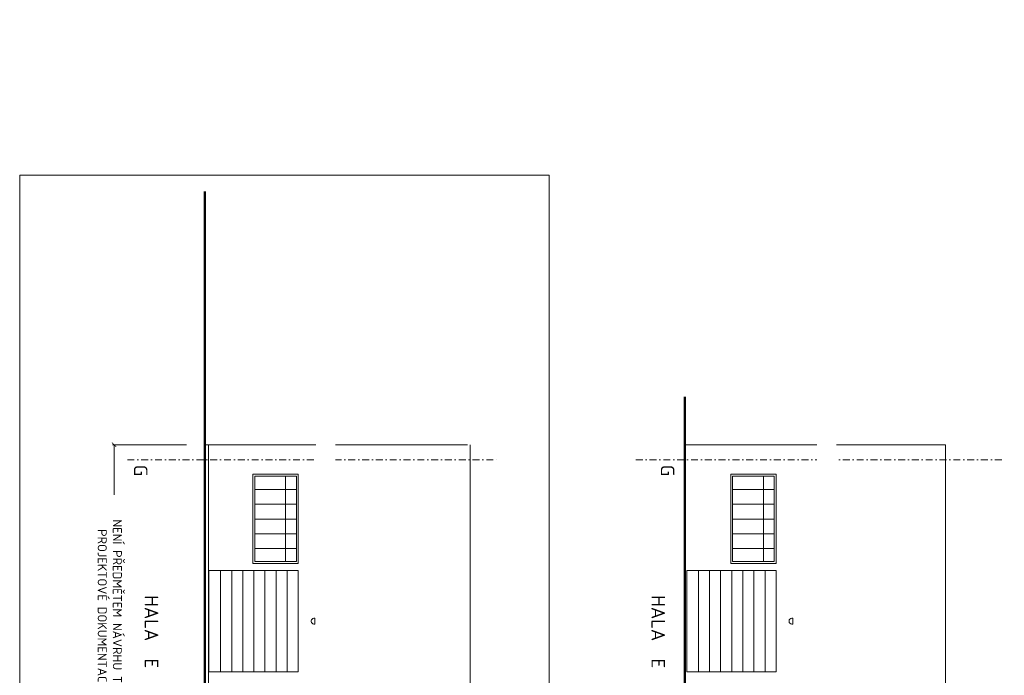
# Model space of a CAD drawing. Header units: millimetres. Extents: x -796345 to 3713765, y -2985421 to 2187451.
# Tile 56 of 256: x -95850 to -41505, y 87720 to 123924. Entities that reach past the tile are written whole.
import ezdxf
from ezdxf import colors
from ezdxf.entities.mleader import LeaderData, LeaderLine
from ezdxf.math import Vec2, Vec3

# ---------------------------------------------------------------- set-up
doc = ezdxf.new("R2010")
doc.units = ezdxf.units.MM
doc.header["$PDMODE"] = 1
for name, pattern in [('CENTERX2', [101.6, 63.5, -12.7, 12.7, -12.7]), ('DASHDOT', [25.4, 12.7, -6.35, 0, -6.35]), ('HIDDEN', [9.525, 6.35, -3.175])]:
    doc.linetypes.add(name, pattern=pattern)
doc.layers.get('Defpoints').update_dxf_attribs({"color": 8})
for name, color, linetype, lineweight in [('A99_N_kce-pohl', 1, 'Continuous', 9), ('A99_N_kce-rez-ten', 4, 'Continuous', 9), ('A99_N_koty-200', 5, 'Continuous', 5), ('A99_N_osy', 1, 'CENTERX2', 9), ('A99_N_txt-popis-200', 240, 'Continuous', 5), ('A99_N_txt-popis-50', 240, 'Continuous', 9), ('A99_S_kce-pohl', 7, 'Continuous', 5), ('A99_S_osy', 1, 'CENTERX2', 5), ('A99_S_txt-popis-200', 240, 'Continuous', 9)]:
    doc.layers.add(name, color=color, linetype=linetype, lineweight=lineweight)
doc.styles.add('A99_kota', font='isocpeur.ttf', dxfattribs={"height": 2})
doc.styles.add('A99_popis', font='isocpeur.ttf')
doc.styles.add('ad_popis 100', font='isocpeur.ttf', dxfattribs={"height": 200})
doc.styles.get("Standard").update_dxf_attribs({"font": 'isocpeur.ttf', "width": 0.75})
doc.dimstyles.new('A99_kota_200 new', dxfattribs={"dimscale": 200, "dimtxt": 2, "dimasz": 1.2, "dimexe": 0.5, "dimexo": 1.5, "dimgap": 0.3, "dimtad": 1, "dimdec": 0, "dimzin": 3, "dimdsep": 46, "dimtxsty": 'A99_kota', "dimblk": 'ARCHTICK', "dimcen": 2.5, "dimazin": 2, "dimtfac": 0.75, "dimtdec": 0, "dimtmove": 2, "dimatfit": 0, "dimfxl": 4, "dimfxlon": 1, "dimtolj": 1, "dimtzin": 0, "dimlwd": 5, "dimlwe": 5, "dimarcsym": 0})

# ---------------------------------------------------------------- blocks, each defined once
blk = doc.blocks.new('_ArchTick')
at = {"color": 0, "linetype": 'ByBlock', "const_width": 0.15}
blk.add_lwpolyline([(-0.5, -0.5), (0.5, 0.5)], dxfattribs=at)
blk = doc.blocks.new('*D547')
at = {"layer": 'A99_N_koty-200', "color": 0, "lineweight": 5, "transparency": 16777216}
for p, q in [((-86635, 100450), (-90735, 100450)), ((-90635, 100450), (-90635, 96471)), ((-90635, 81865), (-90635, 86289)), ((-87648, 81865), (-90735, 81865))]:
    blk.add_line(p, q, dxfattribs=at)
at = {"layer": 'Defpoints', "color": 0, "linetype": 'Continuous', "lineweight": 0, "transparency": 16777216}
for p in [(-85580, 100450), (-90635, 81865), (-87348, 81865)]:
    blk.add_point(p, dxfattribs=at)
at = {"layer": 'A99_N_koty-200', "color": 0, "linetype": 'Continuous', "lineweight": 5, "transparency": 16777216, "xscale": 240, "yscale": 240, "zscale": 240}
for p, rotation in [((-90635, 100450), 89.99999999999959), ((-90635, 81865), 269.9999999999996)]:
    blk.add_blockref('_ArchTick', p, dxfattribs=dict(at, rotation=rotation))
at = {"layer": 'A99_N_koty-200', "color": 0, "linetype": 'Continuous', "lineweight": 5, "transparency": 16777216, "insert": (-91295, 91380), "char_height": 400, "width": 12508.55, "attachment_point": 5, "rotation": 270, "style": 'A99_kota', "bg_fill": 3, "box_fill_scale": 1.1, "bg_fill_color": 256, "bg_fill_true_color": 13158600, "bg_fill_transparency": 0}
blk.add_mtext('\\A1;{\\fISOCPEUR|b1|i0|c238|p34;\\H1.25x; NENÍ PŘEDMĚTEM NÁVRHU TÉTO PROJEKTOVÉ DOKUMENTACE\\P }', dxfattribs=at)

msp = doc.modelspace()

# ---------------------------------------------------------------- linework, layer by layer
at = {"layer": 'A99_N_kce-pohl', "color": 7, "linetype": 'HIDDEN', "lineweight": 5, "ltscale": 20}
msp.add_line((-85425, 5915.1), (-85425, 100450), dxfattribs=at)
at = {"layer": 'A99_N_kce-pohl', "color": 7, "lineweight": 50}
msp.add_lwpolyline([(-85695, 24515), (-85625, 24515), (-85625, 114437.5)], dxfattribs=at)
at = {"layer": 'A99_N_osy', "linetype": 'DASHDOT', "lineweight": 9, "ltscale": 30}
msp.add_lwpolyline([(-89905, 99620), (-69440, 99620)], dxfattribs=at)
at = {"layer": 'A99_S_kce-pohl', "lineweight": 50}
msp.add_line((-59129.8, -6660), (-59129.8, 103094.6), dxfattribs=at)
at = {"layer": 'A99_S_kce-pohl'}
for p, q in [((-71125, 100450), (-85625, 100450)), ((-44749.8, 100450), (-59129.8, 100450))]:
    msp.add_line(p, q, dxfattribs=at)
at = {"layer": 'A99_S_kce-pohl', "lineweight": 5}
for p, q in [((-80475, 98820), (-82975, 98820)), ((-82975, 93900), (-82975, 98820)), ((-80575, 98720), (-82875, 98720)), ((-82875, 94000), (-82875, 98720)), ((-81175, 94000), (-81175, 98720)), ((-80575, 94000), (-80575, 98720)), ((-80475, 93900), (-80475, 98820)), ((-54099.8, 98820), (-56599.8, 98820)), ((-56599.8, 93900), (-56599.8, 98820)), ((-54199.8, 98720), (-56499.8, 98720)), ((-56499.8, 94000), (-56499.8, 98720)), ((-54799.8, 94000), (-54799.8, 98720)), ((-54199.8, 94000), (-54199.8, 98720)), ((-54099.8, 93900), (-54099.8, 98820)), ((-80575, 97983.3), (-82875, 97983.3)), ((-54199.8, 97983.3), (-56499.8, 97983.3)), ((-80575, 97166.7), (-82875, 97166.7)), ((-54199.8, 97166.7), (-56499.8, 97166.7)), ((-80575, 96350), (-82875, 96350)), ((-54199.8, 96350), (-56499.8, 96350)), ((-80575, 95533.3), (-82875, 95533.3)), ((-54199.8, 95533.3), (-56499.8, 95533.3)), ((-80575, 94716.7), (-82875, 94716.7)), ((-54199.8, 94716.7), (-56499.8, 94716.7)), ((-80475, 93500), (-85405, 93500)), ((-85405, 87920), (-85405, 93500)), ((-84762.5, 93500), (-84762.5, 87920)), ((-84150, 93500), (-84150, 87920)), ((-83537.5, 93500), (-83537.5, 87920)), ((-80475, 93900), (-82975, 93900)), ((-82925, 93500), (-82925, 87920)), ((-80575, 94000), (-82875, 94000)), ((-82312.5, 93500), (-82312.5, 87920)), ((-81700, 93500), (-81700, 87920)), ((-81087.5, 93500), (-81087.5, 87920)), ((-80475, 87920), (-80475, 93500)), ((-54099.8, 93500), (-59029.8, 93500)), ((-59029.8, 87920), (-59029.8, 93500)), ((-58387.3, 93500), (-58387.3, 87920)), ((-57774.8, 93500), (-57774.8, 87920)), ((-57162.3, 93500), (-57162.3, 87920)), ((-54099.8, 93900), (-56599.8, 93900)), ((-56549.8, 93500), (-56549.8, 87920)), ((-54199.8, 94000), (-56499.8, 94000)), ((-55937.3, 93500), (-55937.3, 87920)), ((-55324.8, 93500), (-55324.8, 87920)), ((-54712.3, 93500), (-54712.3, 87920)), ((-54099.8, 87920), (-54099.8, 93500)), ((-80475, 87920), (-85405, 87920)), ((-54099.8, 87920), (-59029.8, 87920))]:
    msp.add_line(p, q, dxfattribs=at)
at = {"layer": 'A99_S_kce-pohl'}
msp.add_lwpolyline([(-85425, 80450), (-85425, 100450)], dxfattribs=at)
at = {"layer": 'A99_S_kce-pohl', "lineweight": 5, "ltscale": 2}
for points in [[(-70995, 81865), (-70995, 100450)], [(-44749.8, 81865), (-44749.8, 100450)]]:
    msp.add_lwpolyline(points, dxfattribs=at)
at = {"layer": 'A99_S_kce-pohl', "lineweight": 5}
for points in [[(-79552.2, 90548.6), (-79552.2, 90871.4), (-79608.3, 90871.4, 0.4142136), (-79758.3, 90721.4), (-79758.3, 90698.6, 0.4142136), (-79608.3, 90548.6)], [(-53177, 90548.6), (-53177, 90871.4), (-53233, 90871.4, 0.4142136), (-53383, 90721.4), (-53383, 90698.6, 0.4142136), (-53233, 90548.6)]]:
    msp.add_lwpolyline(points, format="xyb", close=True, dxfattribs=at)
at = {"layer": 'A99_S_osy', "linetype": 'DASHDOT', "lineweight": 9, "ltscale": 30}
msp.add_lwpolyline([(-61844.8, 99620), (-41504.8, 99620)], dxfattribs=at)

# ---------------------------------------------------------------- texts
at = {"layer": 'A99_N_osy', "lineweight": 0, "insert": (-88800, 99340.4), "char_height": 750, "attachment_point": 1, "rotation": 270, "style": 'ad_popis 100'}
msp.add_mtext_dynamic_manual_height_columns('G', width=832.5, gutter_width=1000, heights=[0], dxfattribs=at)
at = {"layer": 'A99_N_txt-popis-200', "lineweight": 9, "ltscale": 5, "style": 'ad_popis 100'}
for p in [(-88950, 92145), (-60980, 92145)]:
    msp.add_text('HALA  E', height=750, rotation=270, dxfattribs=at).set_placement(p)
at = {"layer": 'A99_N_txt-popis-200', "color": 1, "lineweight": 0, "insert": (-59714.8, 99340.4), "char_height": 750, "attachment_point": 1, "rotation": 270, "style": 'ad_popis 100'}
msp.add_mtext_dynamic_manual_height_columns('G', width=832.5, gutter_width=1000, heights=[0], dxfattribs=at)

# ---------------------------------------------------------------- next in the draw order: leaders
at = {"layer": 'A99_N_txt-popis-50', "lineweight": 9}
ml = msp.add_multileader_mtext('Standard', dxfattribs=at)
ml.set_content('\\A1;{\\C256;1x nový nosník\\P100x250x6 }', color=1, style='A99_popis')
ml.set_leader_properties(color=256, linetype='ByLayer', lineweight=-1)
ml.build(insert=Vec2(0, 0))
ml.multileader.update_dxf_attribs({"dogleg_length": 1, "arrow_head_size": 300, "scale": 200})
ctx = ml.context
ctx.base_point, ctx.scale, ctx.char_height, ctx.arrow_head_size, ctx.landing_gap_size, ctx.plane_origin, ctx.plane_x_axis, ctx.plane_y_axis = Vec3(-78632.7, 21752.5), 200, 400, 300, 250, Vec3(-82186, 30470), Vec3(0, -1), Vec3(1, 0)
ctx.text_align_type = 2
notes = []
notes.append((ctx, [(1, (1, 1, 0), (-78632.7, 22337.5), (0, -1), 585, [(0, [(-80515, 22337.5)], 0, [])])]))
ctx.mtext.insert, ctx.mtext.text_direction, ctx.mtext.rotation, ctx.mtext.width, ctx.mtext.defined_height, ctx.mtext.alignment, ctx.mtext.flow_direction = Vec3(-78432.7, 17902.5), Vec3(0, -1), 4.712389, 4027.5, 906.7, 3, 5
ctx.mtext.has_bg_fill, ctx.mtext.bg_color, ctx.mtext.bg_scale_factor, ctx.mtext.bg_transparency, ctx.mtext.use_window_bg_color = 1, -1073741824, 1, 0, 1
at = {"layer": 'A99_S_txt-popis-200', "lineweight": 5}
ml = msp.add_multileader_mtext('Standard', dxfattribs=at)
ml.set_content('{\\W1;demontáž a zpětná montáž\\Posvětlení}', color=256)
ml.set_leader_properties(color=256, linetype='ByLayer', lineweight=-1)
ml.build(insert=Vec2(0, 0))
ml.multileader.update_dxf_attribs({"dogleg_length": 250, "arrow_head_size": 500, "scale": 200})
ctx = ml.context
ctx.base_point, ctx.scale, ctx.char_height, ctx.arrow_head_size, ctx.landing_gap_size, ctx.plane_origin, ctx.plane_x_axis, ctx.plane_y_axis = Vec3(-50985, 8952.5), 200, 400, 500, 250, Vec3(-51530.9, 7827.8), Vec3(0, -1), Vec3(1, 0)
ctx.text_align_type = 2
notes.append((ctx, [(0, (1, 1, 0), (-50985, 3482.5), (0, 1), 1450, [(0, [(-52629.8, 3240), (-50985, 3242.5)], 0, [])])]))
ctx.mtext.insert, ctx.mtext.text_direction, ctx.mtext.rotation, ctx.mtext.width, ctx.mtext.alignment, ctx.mtext.flow_direction = Vec3(-50785, 5182.5), Vec3(0, -1), 4.712389, 3734.826, 3, 5
ctx.mtext.has_bg_fill, ctx.mtext.bg_color, ctx.mtext.bg_scale_factor, ctx.mtext.bg_transparency, ctx.mtext.use_window_bg_color = 1, -1073741824, 1, 0, 1
for ctx, leaders in notes:
    for number, flags, end, landing, length, lines in leaders:
        leader = LeaderData()
        leader.index, (leader.has_last_leader_line, leader.has_dogleg_vector, leader.attachment_direction) = number, flags
        leader.last_leader_point, leader.dogleg_vector, leader.dogleg_length = Vec3(end), Vec3(landing), length
        for number, points, colour, breaks in lines:
            line = LeaderLine()
            line.index, line.vertices, line.color, line.breaks = number, Vec3.list(points), colors.encode_raw_color(colour), breaks
            leader.lines.append(line)
        ctx.leaders.append(leader)

# ---------------------------------------------------------------- next in the draw order: linework, layer by layer
at = {"layer": 'A99_N_kce-rez-ten', "color": 3, "linetype": 'Continuous', "lineweight": 0, "ltscale": 0.5}
msp.add_lwpolyline([(-66620, 115340), (-66620, -12735), (-95850, -12735), (-95850, 115340)], close=True, dxfattribs=at)

# ---------------------------------------------------------------- next in the draw order: dimensions: what is measured, and where the dimension line sits
at = {"layer": 'A99_N_koty-200', "color": 5, "linetype": 'Continuous', "lineweight": 5}
dim = msp.add_linear_dim(base=(-90635, 81865), p1=(-85580, 100450), p2=(-87347.8, 81865), angle=270, text='{\\fISOCPEUR|b1|i0|c238|p34;\\H1.25x; NENÍ PŘEDMĚTEM NÁVRHU TÉTO PROJEKTOVÉ DOKUMENTACE\\P }', dimstyle='A99_kota_200 new', override={"dimscale": 0, "dimtix": 0, "dimtofl": 1, "dimtmove": 2, "dimatfit": 0, "dimfxl": 20, "dimtfill": 1}, dxfattribs=at)
dim.commit()
dim.dimension.update_dxf_attribs({"geometry": '*D547', "text_midpoint": (-91295.5, 91380), "dimtype": 128})

doc.saveas('drawing.dxf')
